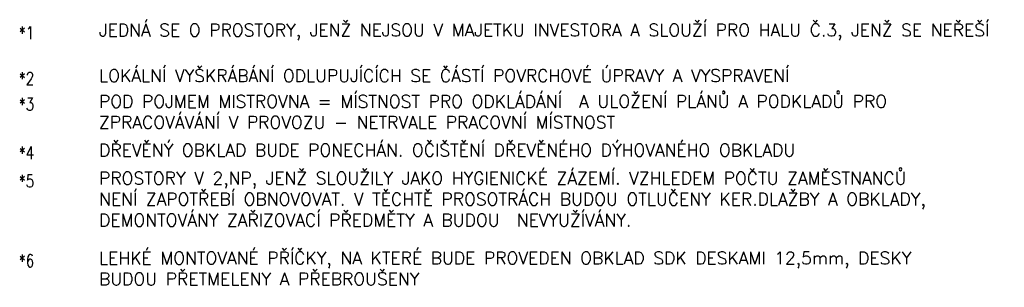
# Model space of a CAD drawing. Header units: millimetres. Extents: x 918337 to 1269480, y -257156 to -67477.
# Tile 41 of 114: x 1079924 to 1092875, y -172030 to -168511. Entities that reach past the tile are written whole.
import ezdxf

# ---------------------------------------------------------------- set-up
doc = ezdxf.new("R2010")
doc.units = ezdxf.units.MM
doc.layers.get('0').update_dxf_attribs({"color": 8, "lineweight": 9})
doc.styles.add('ROMANS', font='romans', dxfattribs={"height": 0.2})

msp = doc.modelspace()

# ---------------------------------------------------------------- texts
at = {"lineweight": 15, "style": 'ROMANS', "width": 0.8}
for s, p in [('*1', (1079912.1, -168766)), ('*2', (1079912.1, -169366)), ('*3', (1079912.1, -169704.3)), ('*4', (1079912.1, -170345.3)), ('*5', (1079912.1, -170715)), ('*6', (1079912.1, -171764.4))]:
    msp.add_text(s, height=165, rotation=0.00269, dxfattribs=at).set_placement(p)
at = {"lineweight": 15, "width": 12080.669, "attachment_point": 1, "rotation": 0.00269, "style": 'ROMANS'}
for s, insert, char_height in [('JEDNÁ SE O PROSTORY, JENŽ NEJSOU V MAJETKU INVESTORA A SLOUŽÍ PRO HALU Č.3, JENŽ SE NEŘEŠÍ', (1080967.5, -168565), 164.997), ('LOKÁLNÍ VYŠKRÁBÁNÍ ODLUPUJÍCÍCH SE ČÁSTÍ POVRCHOVÉ ÚPRAVY A VYSPRAVENÍ', (1080967.5, -169165), 164.997), ('POD POJMEM MISTROVNA = MÍSTNOST PRO ODKLÁDÁNÍ  A ULOŽENÍ PLÁNŮ A PODKLADŮ PRO ZPRACOVÁVÁNÍ V PROVOZU - NETRVALE PRACOVNÍ MÍSTNOST', (1080967.5, -169503.3), 164.9972), ('DŘEVĚNÝ OBKLAD BUDE PONECHÁN. OČIŠTĚNÍ DŘEVĚNÉHO DÝHOVANÉHO OBKLADU', (1080967.5, -170144.3), 164.997), ('PROSTORY V 2,NP, JENŽ SLOUŽILY JAKO HYGIENICKÉ ZÁZEMÍ. VZHLEDEM POČTU ZAMĚSTNANCŮ NENÍ ZAPOTŘEBÍ OBNOVOVAT. V TĚCHTĚ PROSOTRÁCH BUDOU OTLUČENY KER.DLAŽBY A OBKLADY, DEMONTOVÁNY ZAŘIZOVACÍ PŘEDMĚTY A BUDOU  NEVYUŽÍVÁNY.', (1080967.5, -170514), 164.9972), ('LEHKÉ MONTOVANÉ PŘÍČKY, NA KTERÉ BUDE PROVEDEN OBKLAD SDK DESKAMI 12,5mm, DESKY BUDOU PŘETMELENY A PŘEBROUŠENY', (1080967.5, -171563.4), 164.9972)]:
    msp.add_mtext(s, dxfattribs=dict(at, insert=insert, char_height=char_height))

doc.saveas('drawing.dxf')
